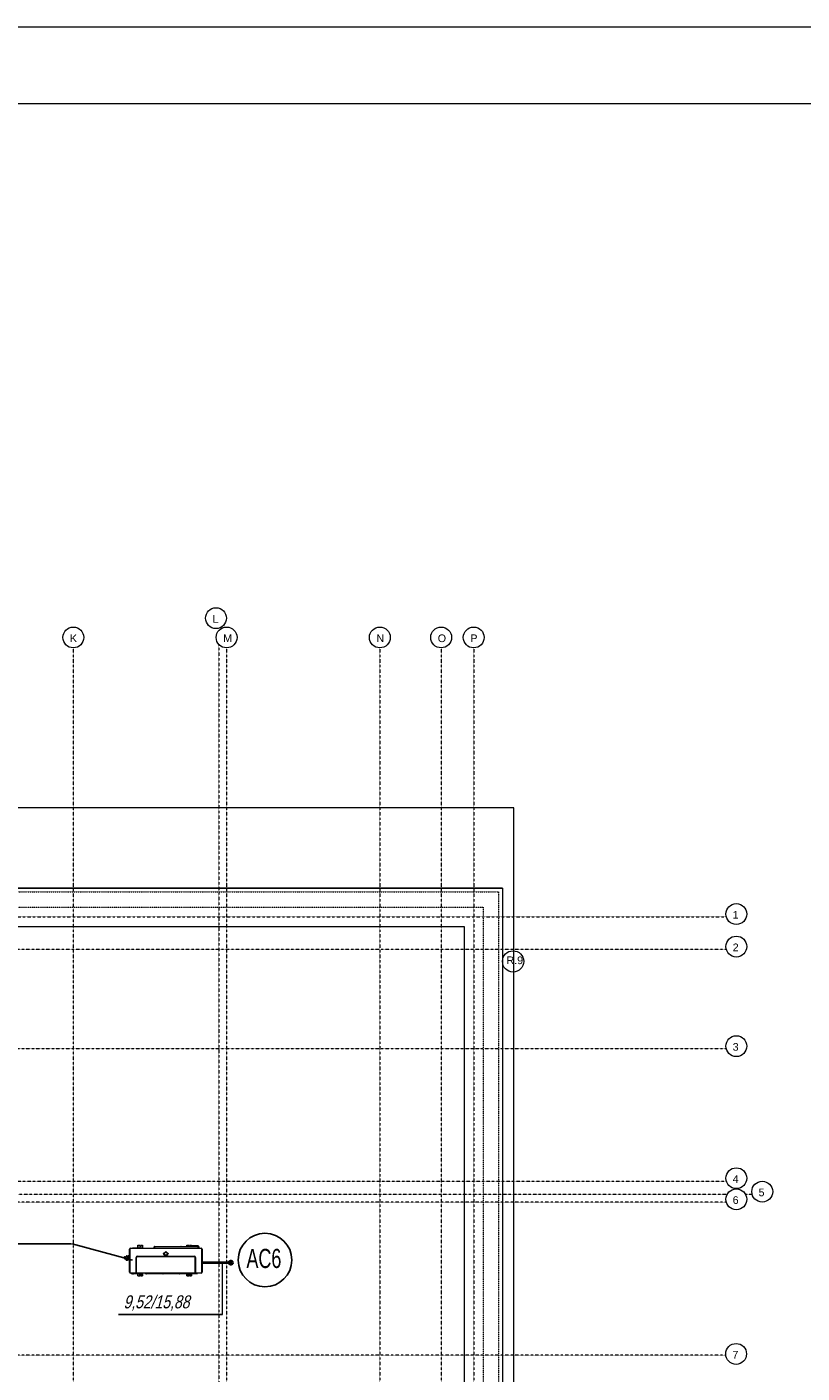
# Model space of a CAD drawing. Header units: millimetres. Extents: x 49908 to 79848, y -11883 to -3092.
# Tile 186 of 222: x 77340 to 78351, y -9440 to -7682. Entities that reach past the tile are written whole.
import ezdxf
from ezdxf.enums import TextEntityAlignment as Align

# ---------------------------------------------------------------- set-up
doc = ezdxf.new("R2010")
doc.units = ezdxf.units.MM
doc.linetypes.add('0.5_0.5', pattern=[10, 5, -5])
doc.linetypes.add('DASHDOT', pattern=[1, 0.5, -0.25, 0, -0.25])
for name, color, linetype, lineweight in [('A_CIENKA', 9, 'Continuous', 9), ('A_OSIE', 9, 'DASHDOT', 9), ('A_WIDOK', 9, 'Continuous', 9), ('S_Klimatyzacja', 4, 'Continuous', 40), ('\x9dciany', 9, 'Continuous', 9)]:
    doc.layers.add(name, color=color, linetype=linetype, lineweight=lineweight)
doc.layers.add('A_WYMIAR', color=9, linetype='Continuous', lineweight=5, transparency=0.2)
doc.layers.add('S_Opis - woda', color=2, linetype='Continuous')
doc.layers.add('S_Opis CO', color=2, linetype='Continuous')
doc.styles.add('Arial', font='arial.ttf')
doc.styles.add('ROMANS', font='romanpl.shx', dxfattribs={"bigfont": 'romanbigpl.shx'})

msp = doc.modelspace()

# ---------------------------------------------------------------- linework, layer by layer
at = {"layer": 'A_CIENKA', "color": 7, "true_color": 0xffffff}
msp.add_lwpolyline([(73817.6, -7682.2), (79757.6, -7682.2), (79757.6, -11882.6), (73817.6, -11882.6), (73817.6, -7682.2)], dxfattribs=at)
at = {"layer": 'A_CIENKA', "color": 2}
msp.add_lwpolyline([(74072.2, -7782.2), (79657.6, -7782.2), (79657.6, -11782.6), (74072.2, -11782.6)], close=True, dxfattribs=at)
at = {"layer": 'A_CIENKA'}
msp.add_lwpolyline([(77975.4, -10416.7), (77975.4, -8701.7), (76375.4, -8701.7)], dxfattribs=at)
at = {"layer": 'A_CIENKA', "ltscale": 0.2}
msp.add_lwpolyline([(77210.4, -8806.7), (77960.4, -8806.7), (77960.4, -11226.7), (75590.4, -11226.7), (75590.4, -8806.7), (77210.4, -8806.7)], dxfattribs=at)
msp.add_lwpolyline([(75640.5, -8856.8), (77910.3, -8856.8), (77910.3, -11176.6), (75640.5, -11176.6)], close=True, dxfattribs=at)
at = {"layer": 'A_CIENKA', "ltscale": 10}
msp.add_circle((77974.3, -8902.5), 13.9, dxfattribs=at)
at = {"layer": 'A_OSIE', "ltscale": 0.3, "transparency": 33554559}
for p, q in [((77590.4, -8488.8), (77590.4, -11546.7)), ((77400.4, -8493), (77400.4, -11540.3)), ((77600.4, -8493), (77600.4, -11540.3)), ((77800.4, -8493), (77800.4, -11540.3)), ((77880.4, -8493), (77880.4, -11540.3)), ((77922.9, -8493), (77922.9, -11540.3)), ((75350.8, -8844.2), (78252.5, -8844.2)), ((78251.7, -8886.7), (75350.8, -8886.7)), ((78251.7, -9016.7), (75350.8, -9016.7)), ((75350.8, -9189.2), (78251.7, -9189.2)), ((78253.6, -9206.7), (75350.8, -9206.7)), ((78287.3, -9206.7), (78277.7, -9206.7)), ((78251.7, -9216.7), (75350.8, -9216.7)), ((78251.7, -9416.7), (75350.8, -9416.7))]:
    msp.add_line(p, q, dxfattribs=at)
at = {"layer": 'A_WIDOK', "linetype": '0.5_0.5', "ltscale": 0.02}
for points in [[(75595.5, -8811.8), (77955.3, -8811.8), (77955.3, -11221.6), (75595.5, -11221.6)], [(75615.5, -8831.8), (77935.3, -8831.8), (77935.3, -11201.6), (75615.5, -11201.6)]]:
    msp.add_lwpolyline(points, close=True, dxfattribs=at)
at = {"layer": 'A_WYMIAR'}
for centre in [(77586.6, -8454.2), (77400.4, -8479.4), (77600.4, -8479.4), (77800.4, -8479.4), (77880.4, -8479.4), (77922.9, -8479.4), (78265.6, -8840.6), (78265.6, -8883.1), (78265.6, -9013.1), (78265.6, -9185.6), (78299.4, -9203.1), (78265.6, -9213.1), (78265.3, -9415)]:
    msp.add_circle(centre, 13.6, dxfattribs=at)
at = {"layer": 'S_Klimatyzacja', "color": 3, "linetype": 'Continuous', "lineweight": 20}
for p, q in [((77473.6, -9308.2), (77473.6, -9278.2)), ((77473.6, -9278.2), (77473.6, -9278.2)), ((77473.6, -9278.2), (77473.8, -9278.2)), ((77473.8, -9278.2), (77474.1, -9278.2)), ((77474.1, -9278.2), (77474.1, -9308.2)), ((77475.1, -9276.7), (77567.1, -9276.7)), ((77475.1, -9276.8), (77475.1, -9276.7)), ((77475.1, -9277), (77475.1, -9276.8)), ((77475.1, -9277.2), (77475.1, -9277)), ((77567.1, -9277.2), (77475.1, -9277.2)), ((77477.7, -9276.7), (77477.7, -9276.7)), ((77477.9, -9276.7), (77477.7, -9276.7)), ((77477.7, -9276.7), (77477.7, -9276.7)), ((77477.8, -9276.6), (77477.9, -9276.6)), ((77477.9, -9276.6), (77478.1, -9276.6)), ((77478.1, -9276.7), (77477.9, -9276.7)), ((77478.1, -9276.7), (77478, -9276.7)), ((77478.1, -9276.6), (77486.9, -9276.6)), ((77478.1, -9276.6), (77478.1, -9276.7)), ((77486.9, -9276.7), (77478.1, -9276.7)), ((77478.1, -9276.7), (77478.1, -9276.7)), ((77484.6, -9273.2), (77484.7, -9273.2)), ((77484.6, -9273.3), (77484.6, -9273.2)), ((77484.6, -9273.5), (77484.6, -9273.3)), ((77484.7, -9273.5), (77484.6, -9273.5)), ((77484.6, -9276.6), (77484.6, -9273.5)), ((77484.7, -9273.2), (77484.7, -9273.3)), ((77484.7, -9273.2), (77484.7, -9273.2)), ((77484.7, -9273.2), (77484.8, -9273.2)), ((77484.7, -9273.3), (77484.7, -9273.5)), ((77484.7, -9276.6), (77484.7, -9273.5)), ((77484.8, -9273.2), (77484.8, -9276.6)), ((77484.8, -9273.2), (77486.7, -9273.2)), ((77486.9, -9273.3), (77486.7, -9273.2)), ((77487, -9273.5), (77486.9, -9273.3)), ((77486.9, -9276.6), (77486.9, -9276.7)), ((77486.9, -9276.6), (77487.1, -9276.6)), ((77486.9, -9276.7), (77486.9, -9276.7)), ((77486.9, -9276.7), (77486.9, -9276.7)), ((77487.1, -9276.7), (77486.9, -9276.7)), ((77487, -9273.5), (77487, -9275.2)), ((77487, -9275.2), (77487, -9275.5)), ((77487, -9275.5), (77487.2, -9275.7)), ((77487.1, -9276.6), (77487.1, -9276.6)), ((77487.2, -9276.7), (77487.1, -9276.7)), ((77487.2, -9275.7), (77487.4, -9275.8)), ((77487.3, -9276.7), (77487.2, -9276.7)), ((77487.3, -9276.7), (77487.3, -9276.7)), ((77487.4, -9275.8), (77487.7, -9275.8)), ((77487.7, -9275.8), (77487.9, -9275.7)), ((77487.9, -9275.7), (77488.1, -9275.5)), ((77488.1, -9275.5), (77488.2, -9275.2)), ((77488.3, -9273.3), (77488.2, -9273.5)), ((77488.2, -9275.2), (77488.2, -9273.5)), ((77488.5, -9273.2), (77488.3, -9273.3)), ((77488.5, -9273.2), (77490.4, -9273.2)), ((77490.4, -9273.2), (77490.6, -9273.2)), ((77490.4, -9276.7), (77490.4, -9273.2)), ((77490.4, -9273.3), (77490.4, -9273.2)), ((77490.4, -9273.2), (77490.4, -9273.2)), ((77490.4, -9273.2), (77490.4, -9273.2)), ((77490.4, -9273.5), (77490.4, -9273.3)), ((77490.6, -9273.5), (77490.4, -9273.5)), ((77490.4, -9273.5), (77490.4, -9276.7)), ((77490.6, -9273.2), (77490.6, -9273.3)), ((77490.6, -9273.3), (77490.6, -9273.5)), ((77490.6, -9273.5), (77490.6, -9276.7)), ((77505.7, -9276.7), (77505.9, -9275.2)), ((77506, -9274.9), (77505.9, -9275)), ((77505.9, -9275), (77505.9, -9275)), ((77505.9, -9275), (77505.9, -9275.1)), ((77506, -9275), (77505.9, -9275.1)), ((77505.9, -9275.1), (77505.9, -9275.2)), ((77505.9, -9275.1), (77505.9, -9275.1)), ((77506.1, -9275.2), (77505.9, -9275.2)), ((77505.9, -9275.2), (77505.9, -9275.2)), ((77506.1, -9274.8), (77506, -9274.8)), ((77506, -9274.8), (77506, -9274.9)), ((77506.2, -9274.8), (77506.1, -9274.8)), ((77506.4, -9275.2), (77506.1, -9275.2)), ((77506.3, -9274.7), (77506.2, -9274.7)), ((77506.2, -9274.7), (77506.2, -9274.8)), ((77506.3, -9274.8), (77506.2, -9274.8)), ((77506.3, -9274.7), (77506.3, -9274.7)), ((77506.3, -9274.7), (77506.3, -9274.7)), ((77506.3, -9274.7), (77506.3, -9274.7)), ((77506.3, -9274.8), (77506.3, -9274.8)), ((77506.4, -9274.7), (77506.4, -9274.7)), ((77506.4, -9274.7), (77506.5, -9274.7)), ((77506.4, -9274.7), (77506.4, -9274.7)), ((77506.4, -9274.7), (77506.5, -9274.7)), ((77506.7, -9275.2), (77506.4, -9275.2)), ((77506.5, -9274.7), (77506.7, -9274.7)), ((77506.5, -9274.7), (77506.5, -9274.7)), ((77506.5, -9274.7), (77506.5, -9274.7)), ((77506.5, -9274.7), (77506.5, -9274.7)), ((77506.5, -9274.7), (77506.5, -9274.7)), ((77506.5, -9274.7), (77506.5, -9274.7)), ((77506.5, -9274.7), (77506.5, -9274.7)), ((77506.5, -9274.7), (77506.6, -9274.7)), ((77506.7, -9275.2), (77506.5, -9276.7)), ((77506.6, -9274.7), (77506.6, -9274.7)), ((77506.6, -9274.7), (77506.6, -9274.7)), ((77506.6, -9274.7), (77506.7, -9274.7)), ((77506.7, -9274.7), (77563.3, -9274.7)), ((77506.7, -9274.8), (77506.7, -9274.7)), ((77506.7, -9274.7), (77506.7, -9274.7)), ((77506.7, -9274.7), (77506.7, -9274.7)), ((77506.7, -9274.7), (77506.8, -9274.7)), ((77506.7, -9275), (77506.7, -9274.8)), ((77506.7, -9275.2), (77506.7, -9275)), ((77563.3, -9275.2), (77506.7, -9275.2)), ((77506.8, -9274.7), (77506.8, -9274.7)), ((77529.1, -9274.6), (77528.8, -9274.7)), ((77529.1, -9274.6), (77529.2, -9274.6)), ((77529.2, -9274.6), (77529.2, -9274.7)), ((77529.2, -9274.6), (77540.7, -9274.6)), ((77529.2, -9274.6), (77529.2, -9274.6)), ((77540.7, -9274.6), (77540.7, -9274.7)), ((77540.7, -9274.6), (77540.8, -9274.6)), ((77541.2, -9274.7), (77540.8, -9274.6)), ((77540.8, -9274.6), (77540.8, -9274.6)), ((77548.6, -9273.2), (77548.7, -9273.2)), ((77548.6, -9273.3), (77548.6, -9273.2)), ((77548.6, -9273.5), (77548.6, -9273.3)), ((77548.7, -9273.5), (77548.6, -9273.5)), ((77548.6, -9274.7), (77548.6, -9273.5)), ((77548.7, -9273.2), (77548.7, -9273.3)), ((77548.7, -9273.2), (77548.7, -9273.2)), ((77548.7, -9273.2), (77548.8, -9273.2)), ((77548.7, -9273.3), (77548.7, -9273.5)), ((77548.7, -9274.7), (77548.7, -9273.5)), ((77548.8, -9273.2), (77548.8, -9274.7)), ((77548.8, -9273.2), (77550.7, -9273.2)), ((77550.9, -9273.3), (77550.7, -9273.2)), ((77551, -9273.5), (77550.9, -9273.3)), ((77551, -9273.5), (77551, -9274.7)), ((77552.3, -9273.3), (77552.2, -9273.5)), ((77552.2, -9274.7), (77552.2, -9273.5)), ((77552.5, -9273.2), (77552.3, -9273.3)), ((77552.5, -9273.2), (77554.4, -9273.2)), ((77553, -9274.1), (77553.1, -9274)), ((77553.1, -9274), (77553, -9274.1)), ((77553, -9274.7), (77553, -9274.1)), ((77553, -9274.1), (77553, -9274.1)), ((77553, -9274.1), (77553, -9274.1)), ((77553.2, -9273.9), (77553.1, -9274)), ((77553.1, -9274), (77553.2, -9274)), ((77553.1, -9274.7), (77553.2, -9274.7)), ((77553.2, -9273.9), (77563.4, -9273.9)), ((77553.2, -9273.9), (77553.2, -9273.9)), ((77553.2, -9273.9), (77553.2, -9274)), ((77553.2, -9274), (77553.2, -9274.7)), ((77563.4, -9274), (77553.2, -9274)), ((77553.2, -9274.7), (77563.4, -9274.7)), ((77553.2, -9274.7), (77553.2, -9274.7)), ((77554.4, -9273.2), (77554.6, -9273.2)), ((77554.4, -9273.9), (77554.4, -9273.2)), ((77554.4, -9273.3), (77554.4, -9273.2)), ((77554.4, -9273.2), (77554.4, -9273.2)), ((77554.4, -9273.2), (77554.4, -9273.2)), ((77554.4, -9273.5), (77554.4, -9273.3)), ((77554.6, -9273.5), (77554.4, -9273.5)), ((77554.4, -9273.5), (77554.4, -9273.9)), ((77554.6, -9273.2), (77554.6, -9273.3)), ((77554.6, -9273.3), (77554.6, -9273.5)), ((77554.6, -9273.5), (77554.6, -9273.9)), ((77563.3, -9274.8), (77563.3, -9274.7)), ((77563.3, -9274.7), (77563.5, -9274.7)), ((77563.3, -9275), (77563.3, -9274.8)), ((77563.3, -9275.2), (77563.3, -9275)), ((77563.4, -9276.7), (77563.3, -9275.2)), ((77563.6, -9275.2), (77563.3, -9275.2)), ((77563.4, -9274), (77563.4, -9273.9)), ((77563.4, -9273.9), (77563.4, -9273.9)), ((77563.5, -9274), (77563.4, -9273.9)), ((77563.4, -9274.7), (77563.4, -9274)), ((77563.5, -9274), (77563.4, -9274)), ((77563.5, -9274.7), (77563.4, -9274.7)), ((77563.4, -9274.7), (77563.4, -9274.7)), ((77563.4, -9274.7), (77563.4, -9274.7)), ((77563.4, -9274.7), (77563.4, -9274.7)), ((77563.5, -9274.7), (77563.4, -9274.7)), ((77563.4, -9274.7), (77563.4, -9274.7)), ((77563.6, -9274.1), (77563.5, -9274)), ((77563.6, -9274.1), (77563.5, -9274)), ((77563.5, -9274.7), (77563.5, -9274.7)), ((77563.5, -9274.7), (77563.5, -9274.7)), ((77563.5, -9274.7), (77563.6, -9274.7)), ((77563.5, -9274.7), (77563.5, -9274.7)), ((77563.5, -9274.7), (77563.6, -9274.7)), ((77563.6, -9274.7), (77563.5, -9274.7)), ((77563.6, -9274.1), (77563.6, -9274.7)), ((77563.6, -9274.1), (77563.6, -9274.1)), ((77563.6, -9274.1), (77563.6, -9274.1)), ((77563.6, -9274.7), (77563.6, -9274.7)), ((77563.6, -9274.7), (77563.6, -9274.7)), ((77563.6, -9274.7), (77563.6, -9274.7)), ((77563.6, -9274.7), (77563.6, -9274.7)), ((77563.6, -9274.7), (77563.6, -9274.7)), ((77563.6, -9274.7), (77563.6, -9274.7)), ((77563.6, -9274.7), (77563.6, -9274.7)), ((77563.6, -9274.7), (77563.6, -9274.7)), ((77563.6, -9274.7), (77563.6, -9274.7)), ((77563.6, -9274.7), (77563.6, -9274.7)), ((77563.6, -9274.7), (77563.6, -9274.7)), ((77563.6, -9274.7), (77563.6, -9274.7)), ((77563.6, -9274.7), (77563.6, -9274.7)), ((77563.6, -9274.7), (77563.6, -9274.7)), ((77563.6, -9274.7), (77563.6, -9274.7)), ((77563.6, -9274.7), (77563.6, -9274.7)), ((77563.6, -9274.7), (77563.6, -9274.7)), ((77563.6, -9274.7), (77563.6, -9274.7)), ((77563.6, -9274.7), (77563.6, -9274.7)), ((77563.6, -9274.7), (77563.6, -9274.7)), ((77563.6, -9274.7), (77563.6, -9274.7)), ((77563.6, -9274.7), (77563.6, -9274.7)), ((77563.6, -9274.7), (77563.6, -9274.7)), ((77563.6, -9274.7), (77563.6, -9274.7)), ((77563.6, -9274.7), (77563.6, -9274.7)), ((77563.6, -9274.7), (77563.6, -9274.7)), ((77563.6, -9274.7), (77563.6, -9274.7)), ((77563.6, -9274.7), (77563.6, -9274.7)), ((77563.9, -9275.2), (77563.6, -9275.2)), ((77563.7, -9274.7), (77563.7, -9274.7)), ((77563.7, -9274.7), (77563.7, -9274.7)), ((77563.8, -9274.8), (77563.7, -9274.7)), ((77563.7, -9274.7), (77563.7, -9274.7)), ((77563.7, -9274.7), (77563.7, -9274.7)), ((77563.9, -9274.8), (77563.8, -9274.8)), ((77563.8, -9274.8), (77563.8, -9274.8)), ((77564, -9274.9), (77563.9, -9274.8)), ((77563.9, -9274.8), (77563.9, -9274.8)), ((77564, -9275.2), (77563.9, -9275.2)), ((77564, -9275), (77564, -9274.9)), ((77564, -9274.9), (77564, -9274.9)), ((77564.1, -9275.1), (77564, -9275)), ((77564.1, -9275.2), (77564, -9275.2)), ((77564.1, -9275.2), (77564.1, -9275.1)), ((77564.1, -9275.1), (77564.1, -9275.1)), ((77564.1, -9275.2), (77564.2, -9276.7)), ((77567.1, -9276.8), (77567.1, -9276.7)), ((77567.1, -9277), (77567.1, -9276.8)), ((77567.1, -9277.2), (77567.1, -9277)), ((77568.1, -9308.2), (77568.1, -9278.2)), ((77568.1, -9278.2), (77568.3, -9278.2)), ((77568.3, -9278.2), (77568.5, -9278.2)), ((77568.5, -9278.2), (77568.6, -9278.2)), ((77568.6, -9278.2), (77568.6, -9308.2)), ((77482.3, -9309.2), (77482.3, -9289.2)), ((77482.3, -9289.2), (77482.4, -9289.2)), ((77482.4, -9289.2), (77482.5, -9289.2)), ((77482.5, -9309.1), (77482.5, -9289.2)), ((77482.5, -9289.2), (77482.6, -9289.2)), ((77482.6, -9289.2), (77482.6, -9309.1)), ((77482.6, -9289.2), (77482.6, -9289.2)), ((77484.1, -9287.4), (77558.1, -9287.4)), ((77484.1, -9287.4), (77484.1, -9287.6)), ((77484.1, -9287.6), (77484.1, -9287.7)), ((77484.1, -9287.7), (77558.1, -9287.7)), ((77484.1, -9287.7), (77484.1, -9287.8)), ((77558.1, -9287.8), (77484.1, -9287.8)), ((77484.1, -9287.8), (77484.1, -9287.8)), ((77517.9, -9283.9), (77520.9, -9281.5)), ((77517.9, -9283.9), (77518, -9284)), ((77518, -9284), (77521, -9281.5)), ((77521.1, -9281.6), (77518, -9284.1)), ((77518, -9284), (77518, -9284)), ((77518, -9284), (77518, -9284.1)), ((77518, -9284), (77518, -9284)), ((77518, -9284.1), (77519, -9284.1)), ((77518, -9284.2), (77518, -9284.1)), ((77519, -9284.2), (77518, -9284.2)), ((77518, -9284.2), (77518, -9284.2)), ((77518, -9284.3), (77518, -9284.2)), ((77518, -9284.2), (77518, -9284.2)), ((77519, -9284.3), (77518, -9284.3)), ((77519, -9284.2), (77519, -9284.1)), ((77519, -9284.2), (77519, -9284.2)), ((77519, -9284.3), (77519, -9284.2)), ((77519, -9284.2), (77519, -9284.2)), ((77519, -9285.9), (77519, -9284.3)), ((77519, -9284.3), (77519, -9284.3)), ((77519, -9284.3), (77519.1, -9284.3)), ((77519.1, -9285.9), (77519, -9285.9)), ((77519, -9285.9), (77519, -9285.9)), ((77519.1, -9285.9), (77519.1, -9284.3)), ((77519.1, -9284.3), (77519.1, -9284.3)), ((77519.1, -9284.3), (77519.2, -9284.3)), ((77519.2, -9285.9), (77519.1, -9285.9)), ((77519.1, -9285.9), (77519.1, -9285.9)), ((77519.2, -9284.3), (77519.2, -9285.9)), ((77519.2, -9285.9), (77523, -9285.9)), ((77519.2, -9285.9), (77519.2, -9286)), ((77523, -9286), (77519.2, -9286)), ((77519.2, -9286), (77519.2, -9286)), ((77519.2, -9286), (77519.2, -9286)), ((77519.2, -9286), (77519.2, -9286.1)), ((77523, -9286.1), (77519.2, -9286.1)), ((77520.9, -9281.5), (77521, -9281.5)), ((77521, -9281.5), (77521, -9281.6)), ((77521, -9281.5), (77521, -9281.5)), ((77521, -9281.6), (77521.1, -9281.6)), ((77521.1, -9281.5), (77524.1, -9284)), ((77521.1, -9281.5), (77521.1, -9281.6)), ((77521.2, -9281.5), (77521.1, -9281.5)), ((77521.1, -9281.5), (77521.1, -9281.5)), ((77524.1, -9284.1), (77521.1, -9281.6)), ((77521.1, -9281.6), (77521.1, -9281.6)), ((77521.2, -9281.5), (77524.2, -9283.9)), ((77523, -9285.9), (77523, -9284.3)), ((77523, -9284.3), (77523, -9284.3)), ((77523, -9284.3), (77523.1, -9284.3)), ((77523, -9285.9), (77523, -9285.9)), ((77523, -9285.9), (77523.1, -9285.9)), ((77523, -9285.9), (77523, -9286)), ((77523, -9286), (77523, -9286)), ((77523, -9286), (77523, -9286)), ((77523, -9286), (77523, -9286.1)), ((77523.1, -9284.3), (77523.1, -9285.9)), ((77523.1, -9284.3), (77523.1, -9284.3)), ((77523.1, -9284.3), (77523.2, -9284.3)), ((77523.1, -9285.9), (77523.1, -9285.9)), ((77523.1, -9285.9), (77523.2, -9285.9)), ((77523.2, -9284.1), (77524.1, -9284.1)), ((77523.2, -9284.1), (77523.2, -9284.2)), ((77524.1, -9284.2), (77523.2, -9284.2)), ((77523.2, -9284.2), (77523.2, -9284.2)), ((77523.2, -9284.2), (77523.2, -9284.2)), ((77523.2, -9284.2), (77523.2, -9284.3)), ((77523.2, -9284.3), (77523.2, -9285.9)), ((77524.1, -9284.3), (77523.2, -9284.3)), ((77524.1, -9284), (77524.1, -9284)), ((77524.1, -9284), (77524.1, -9284.1)), ((77524.2, -9284), (77524.1, -9284)), ((77524.1, -9284.1), (77524.1, -9284.2)), ((77524.1, -9284.2), (77524.1, -9284.2)), ((77524.1, -9284.2), (77524.1, -9284.2)), ((77524.1, -9284.2), (77524.1, -9284.3)), ((77524.2, -9283.9), (77524.2, -9284)), ((77558.1, -9287.4), (77558.1, -9287.6)), ((77558.1, -9287.6), (77558.1, -9287.7)), ((77558.1, -9287.7), (77558.1, -9287.8)), ((77558.1, -9287.8), (77558.1, -9287.8)), ((77559.5, -9309.1), (77559.5, -9289.2)), ((77559.6, -9289.2), (77559.5, -9289.2)), ((77559.5, -9289.2), (77559.5, -9289.2)), ((77559.6, -9289.2), (77559.6, -9309.1)), ((77559.7, -9289.2), (77559.6, -9289.2)), ((77559.9, -9289.2), (77559.7, -9289.2)), ((77559.9, -9289.2), (77559.9, -9309.2)), ((77473.6, -9308.2), (77473.6, -9308.2)), ((77473.6, -9308.2), (77473.8, -9308.2)), ((77473.8, -9308.2), (77474.1, -9308.2)), ((77475.1, -9309.2), (77482.3, -9309.2)), ((77475.1, -9309.5), (77475.1, -9309.2)), ((77475.1, -9309.7), (77475.1, -9309.5)), ((77482.3, -9309.7), (77475.1, -9309.7)), ((77475.1, -9309.7), (77475.1, -9309.7)), ((77476.1, -9309.8), (77476.3, -9310)), ((77476.3, -9309.8), (77476.1, -9309.8)), ((77476.1, -9309.8), (77476.1, -9309.8)), ((77476.5, -9309.8), (77476.3, -9309.8)), ((77476.3, -9310), (77476.4, -9310)), ((77476.4, -9310), (77476.6, -9310)), ((77476.5, -9310), (77476.4, -9310)), ((77476.8, -9309.8), (77476.5, -9309.8)), ((77476.6, -9310), (77476.5, -9310)), ((77476.6, -9310), (77476.8, -9310)), ((77476.9, -9310), (77476.6, -9310)), ((77477.2, -9309.8), (77476.8, -9309.8)), ((77476.8, -9310), (77477.2, -9310)), ((77477.2, -9310), (77476.9, -9310)), ((77477.6, -9309.8), (77477.2, -9309.8)), ((77477.2, -9310), (77477.6, -9310)), ((77477.6, -9310), (77477.2, -9310)), ((77477.6, -9309.8), (77477.6, -9309.7)), ((77482.2, -9309.8), (77477.6, -9309.8)), ((77477.6, -9310), (77477.6, -9309.8)), ((77477.6, -9309.8), (77477.6, -9309.8)), ((77477.6, -9310), (77488.4, -9310)), ((77488.4, -9310), (77477.6, -9310)), ((77477.6, -9310), (77477.6, -9310)), ((77477.6, -9310), (77477.6, -9310)), ((77477.7, -9310.3), (77477.7, -9310.2)), ((77477.8, -9310.2), (77477.7, -9310.2)), ((77477.7, -9310.3), (77477.8, -9310.3)), ((77478, -9310.2), (77477.8, -9310.2)), ((77478, -9310.3), (77477.8, -9310.3)), ((77477.8, -9310.3), (77477.8, -9310.3)), ((77477.8, -9310.3), (77478, -9310.3)), ((77478.2, -9310.2), (77478, -9310.2)), ((77478.2, -9310.3), (77478, -9310.3)), ((77478, -9310.3), (77478.2, -9310.3)), ((77478.2, -9310.1), (77478.2, -9310)), ((77478.2, -9310.2), (77478.2, -9310.1)), ((77479, -9310.2), (77478.2, -9310.2)), ((77478.2, -9310.2), (77478.2, -9310.3)), ((77478.2, -9310.3), (77479, -9310.3)), ((77479, -9310.3), (77478.2, -9310.3)), ((77478.2, -9310.3), (77478.2, -9310.3)), ((77478.2, -9310.3), (77478.2, -9310.3)), ((77479, -9310.2), (77479, -9310.1)), ((77479.1, -9310.1), (77479, -9310.1)), ((77479, -9310.1), (77479, -9310.1)), ((77479, -9310.1), (77479, -9310.1)), ((77479, -9310.4), (77479, -9310.2)), ((77479.1, -9310.5), (77479, -9310.4)), ((77479.3, -9310.1), (77479.1, -9310.1)), ((77479.3, -9310.5), (77479.1, -9310.5)), ((77479.3, -9310.1), (77479.3, -9310)), ((77479.3, -9310), (77479.3, -9310)), ((77486.7, -9310.1), (77479.3, -9310.1)), ((77479.3, -9310.1), (77479.3, -9310.5)), ((77486.7, -9310.5), (77479.3, -9310.5)), ((77482.3, -9309.2), (77482.4, -9309.2)), ((77482.3, -9309.5), (77482.3, -9309.2)), ((77482.3, -9309.7), (77482.3, -9309.5)), ((77482.3, -9309.7), (77482.3, -9309.7)), ((77482.3, -9309.7), (77482.3, -9309.7)), ((77482.3, -9309.7), (77482.3, -9309.7)), ((77482.3, -9309.7), (77482.3, -9309.7)), ((77482.3, -9309.7), (77482.3, -9309.7)), ((77482.3, -9309.7), (77482.3, -9309.7)), ((77482.3, -9309.7), (77482.3, -9309.7)), ((77482.3, -9309.7), (77482.3, -9309.7)), ((77482.3, -9309.7), (77482.4, -9309.7)), ((77482.4, -9309.7), (77482.3, -9309.7)), ((77482.3, -9309.7), (77482.3, -9309.7)), ((77482.3, -9309.7), (77482.3, -9309.7)), ((77482.4, -9309.2), (77482.5, -9309.2)), ((77559.7, -9309.7), (77482.4, -9309.7)), ((77482.4, -9309.7), (77482.4, -9309.7)), ((77482.4, -9309.7), (77482.4, -9309.7)), ((77482.5, -9309.7), (77482.4, -9309.7)), ((77482.4, -9309.7), (77482.5, -9309.7)), ((77482.4, -9309.7), (77482.4, -9309.7)), ((77482.5, -9309.1), (77482.6, -9309.1)), ((77482.5, -9309.2), (77482.5, -9309.1)), ((77482.5, -9309.2), (77482.6, -9309.3)), ((77482.5, -9309.4), (77482.5, -9309.2)), ((77482.5, -9309.2), (77482.5, -9309.2)), ((77482.5, -9309.6), (77482.5, -9309.4)), ((77482.6, -9309.6), (77482.5, -9309.7)), ((77482.5, -9309.7), (77482.5, -9309.6)), ((77488.4, -9309.8), (77482.5, -9309.8)), ((77482.6, -9309.1), (77559.5, -9309.1)), ((77482.6, -9309.1), (77482.6, -9309.1)), ((77482.6, -9309.1), (77482.6, -9309.2)), ((77482.6, -9309.2), (77482.6, -9309.3)), ((77482.6, -9309.3), (77482.6, -9309.3)), ((77482.6, -9309.3), (77482.6, -9309.5)), ((77482.6, -9309.5), (77482.6, -9309.6)), ((77484.6, -9313), (77484.6, -9310.5)), ((77484.6, -9313), (77484.7, -9313)), ((77484.6, -9313.1), (77484.6, -9313)), ((77484.6, -9313.2), (77484.6, -9313.1)), ((77484.7, -9313.2), (77484.6, -9313.2)), ((77484.6, -9313.2), (77484.6, -9313.2)), ((77484.6, -9313.2), (77484.6, -9313.2)), ((77484.6, -9313.2), (77484.8, -9313.2)), ((77484.7, -9313), (77484.7, -9310.5)), ((77484.7, -9313), (77484.7, -9313.1)), ((77484.7, -9313.1), (77484.7, -9313.2)), ((77484.7, -9313.2), (77484.7, -9313.2)), ((77484.8, -9313.2), (77484.7, -9313.2)), ((77484.7, -9313.2), (77484.7, -9313.2)), ((77484.8, -9310.5), (77484.8, -9313.2)), ((77484.8, -9313.2), (77486.7, -9313.2)), ((77484.8, -9313.2), (77486.7, -9313.2)), ((77486.7, -9310.1), (77486.7, -9310)), ((77486.7, -9310), (77486.7, -9310)), ((77486.7, -9310.5), (77486.7, -9310.1)), ((77486.8, -9310.1), (77486.7, -9310.1)), ((77486.8, -9310.5), (77486.7, -9310.5)), ((77486.9, -9313.1), (77486.7, -9313.2)), ((77486.7, -9313.2), (77486.9, -9313.1)), ((77486.7, -9313.2), (77486.7, -9313.2)), ((77486.9, -9310.1), (77486.8, -9310.1)), ((77486.9, -9310.4), (77486.8, -9310.5)), ((77487, -9310.1), (77486.9, -9310.1)), ((77486.9, -9310.1), (77486.9, -9310.1)), ((77487, -9310.2), (77486.9, -9310.4)), ((77486.9, -9310.3), (77487.6, -9310.3)), ((77487.6, -9310.3), (77486.9, -9310.3)), ((77487, -9312.9), (77486.9, -9313.1)), ((77486.9, -9313.1), (77487, -9312.9)), ((77487, -9310.1), (77487, -9310.2)), ((77487.6, -9310.2), (77487, -9310.2)), ((77487, -9311), (77487.2, -9310.8)), ((77487.2, -9310.8), (77487, -9311)), ((77487, -9311.2), (77487, -9311)), ((77487, -9311), (77487, -9311.2)), ((77487, -9312.9), (77487, -9311.2)), ((77487, -9312.9), (77487, -9312.9)), ((77487.2, -9310.8), (77487.4, -9310.6)), ((77487.4, -9310.6), (77487.2, -9310.8)), ((77487.4, -9310.6), (77487.7, -9310.6)), ((77487.7, -9310.6), (77487.4, -9310.6)), ((77487.6, -9310.1), (77487.6, -9310)), ((77487.6, -9310.2), (77487.6, -9310.1)), ((77487.6, -9310.3), (77487.6, -9310.2)), ((77487.9, -9310.2), (77487.6, -9310.2)), ((77487.8, -9310.3), (77487.6, -9310.3)), ((77487.6, -9310.3), (77487.6, -9310.3)), ((77487.6, -9310.3), (77487.6, -9310.3)), ((77487.6, -9310.3), (77487.9, -9310.3)), ((77487.7, -9310.6), (77487.9, -9310.8)), ((77487.9, -9310.8), (77487.7, -9310.6)), ((77488, -9310.3), (77487.8, -9310.3)), ((77488, -9310.2), (77487.9, -9310.2)), ((77487.9, -9310.3), (77488, -9310.3)), ((77487.9, -9310.8), (77488.1, -9311)), ((77488.1, -9311), (77487.9, -9310.8)), ((77488.1, -9310.2), (77488, -9310.2)), ((77488.1, -9310.3), (77488, -9310.3)), ((77488, -9310.3), (77488.1, -9310.3)), ((77488.1, -9310.2), (77488.1, -9310.3)), ((77488.1, -9311), (77488.2, -9311.2)), ((77488.2, -9311.2), (77488.1, -9311)), ((77488.2, -9311.2), (77488.2, -9312.9)), ((77488.2, -9312.9), (77488.2, -9312.9)), ((77488.3, -9313.1), (77488.2, -9312.9)), ((77488.2, -9312.9), (77488.3, -9313.1)), ((77488.5, -9313.2), (77488.3, -9313.1)), ((77488.3, -9313.1), (77488.5, -9313.2)), ((77488.4, -9309.8), (77488.4, -9309.7)), ((77488.4, -9310), (77488.4, -9309.8)), ((77488.7, -9309.8), (77488.4, -9309.8)), ((77488.4, -9309.8), (77488.4, -9309.8)), ((77488.4, -9310), (77488.7, -9310)), ((77488.4, -9310), (77488.4, -9310)), ((77488.4, -9310), (77488.4, -9310)), ((77488.7, -9310), (77488.4, -9310)), ((77488.5, -9313.2), (77490.4, -9313.2)), ((77488.5, -9313.2), (77488.5, -9313.2)), ((77488.5, -9313.2), (77490.4, -9313.2)), ((77489.1, -9309.8), (77488.7, -9309.8)), ((77488.7, -9310), (77489.1, -9310)), ((77489, -9310), (77488.7, -9310)), ((77489.3, -9310), (77489, -9310)), ((77489.4, -9309.8), (77489.1, -9309.8)), ((77489.1, -9310), (77489.4, -9310)), ((77489.4, -9310), (77489.3, -9310)), ((77489.6, -9309.8), (77489.4, -9309.8)), ((77489.4, -9310), (77489.5, -9310)), ((77489.5, -9310), (77489.4, -9310)), ((77489.5, -9310), (77489.6, -9310)), ((77489.6, -9310), (77489.8, -9309.8)), ((77489.8, -9309.8), (77489.6, -9309.8)), ((77489.8, -9309.8), (77489.8, -9309.8)), ((77490.4, -9309.7), (77490.4, -9313)), ((77490.4, -9313.2), (77490.4, -9309.7)), ((77490.4, -9313), (77490.6, -9313)), ((77490.4, -9313.1), (77490.4, -9313)), ((77490.4, -9313.2), (77490.4, -9313.1)), ((77490.6, -9313.2), (77490.4, -9313.2)), ((77490.4, -9313.2), (77490.4, -9313.2)), ((77490.4, -9313.2), (77490.5, -9313.2)), ((77490.4, -9313.2), (77490.4, -9313.2)), ((77490.4, -9313.2), (77490.4, -9313.2)), ((77490.5, -9313.2), (77490.6, -9313.2)), ((77490.6, -9309.7), (77490.6, -9313)), ((77490.6, -9313), (77490.6, -9313.1)), ((77490.6, -9313.1), (77490.6, -9313.2)), ((77490.6, -9313.2), (77490.6, -9313.2)), ((77493.6, -9309.8), (77493.7, -9309.9)), ((77493.7, -9309.9), (77493.7, -9309.9)), ((77493.7, -9309.9), (77493.8, -9310)), ((77493.8, -9310), (77493.9, -9310)), ((77493.9, -9310), (77494, -9310.1)), ((77494, -9309.8), (77494, -9309.8)), ((77494.1, -9309.8), (77494, -9309.8)), ((77494, -9309.8), (77494, -9309.8)), ((77494, -9310.1), (77494, -9310.1)), ((77494, -9310.1), (77494.1, -9310.1)), ((77494.1, -9309.7), (77494.1, -9309.8)), ((77495.4, -9309.8), (77494.1, -9309.8)), ((77494.1, -9309.8), (77494.1, -9309.8)), ((77494.1, -9309.8), (77494.1, -9309.9)), ((77494.1, -9309.9), (77494.1, -9310)), ((77494.1, -9310), (77494.1, -9310.1)), ((77494.1, -9310.1), (77495.4, -9310.1)), ((77495.2, -9309.7), (77495.2, -9309.8)), ((77495.2, -9309.8), (77495.2, -9309.8)), ((77495.4, -9309.7), (77495.4, -9309.9)), ((77495.4, -9309.9), (77495.4, -9309.9)), ((77495.4, -9309.9), (77495.6, -9309.9)), ((77495.4, -9309.9), (77495.4, -9310)), ((77495.4, -9310), (77495.4, -9310)), ((77495.4, -9310), (77495.4, -9310.1)), ((77495.4, -9310.1), (77495.4, -9310.1)), ((77495.4, -9310.1), (77495.4, -9310.2)), ((77495.4, -9310.2), (77495.4, -9310.2)), ((77495.4, -9310.2), (77495.4, -9310.2)), ((77495.4, -9310.2), (77495.4, -9310.3)), ((77495.4, -9310.3), (77495.4, -9310.4)), ((77495.4, -9310.3), (77495.4, -9310.3)), ((77495.4, -9310.3), (77495.4, -9310.3)), ((77495.4, -9310.3), (77495.4, -9310.3)), ((77495.4, -9310.3), (77495.4, -9310.3)), ((77495.4, -9310.3), (77495.4, -9310.3)), ((77495.4, -9310.3), (77495.4, -9310.4)), ((77495.4, -9310.4), (77495.6, -9310.5)), ((77495.4, -9310.4), (77495.4, -9310.4)), ((77495.4, -9310.4), (77495.4, -9310.4)), ((77495.4, -9310.4), (77495.4, -9310.4)), ((77495.4, -9310.4), (77495.5, -9310.4)), ((77495.5, -9310.4), (77495.5, -9310.4)), ((77495.5, -9310.4), (77495.5, -9310.4)), ((77495.5, -9310.4), (77495.5, -9310.5)), ((77495.5, -9310.5), (77495.5, -9310.5)), ((77495.5, -9310.5), (77495.6, -9310.5)), ((77495.6, -9309.9), (77495.7, -9309.9)), ((77495.6, -9310.5), (77495.7, -9310.4)), ((77495.6, -9310.5), (77495.6, -9310.4)), ((77495.6, -9310.4), (77495.7, -9310.4)), ((77495.6, -9310.5), (77495.6, -9310.5)), ((77495.6, -9310.5), (77495.6, -9310.5)), ((77495.7, -9309.9), (77495.8, -9309.9)), ((77495.7, -9310.4), (77495.8, -9310.3)), ((77495.7, -9310.4), (77495.7, -9310.3)), ((77495.7, -9310.3), (77495.8, -9310.3)), ((77495.7, -9310.4), (77495.7, -9310.4)), ((77495.7, -9310.4), (77495.7, -9310.4)), ((77495.8, -9309.9), (77495.8, -9309.7)), ((77517.1, -9309.8), (77495.8, -9309.8)), ((77495.8, -9310), (77495.8, -9309.9)), ((77495.8, -9310.1), (77495.8, -9310)), ((77495.8, -9310), (77495.8, -9310)), ((77495.8, -9310.1), (77517.1, -9310.1)), ((77495.8, -9310.2), (77495.8, -9310.1)), ((77495.8, -9310.1), (77495.8, -9310.1)), ((77495.8, -9310.3), (77495.8, -9310.2)), ((77495.8, -9310.2), (77495.8, -9310.2)), ((77495.8, -9310.2), (77495.8, -9310.2)), ((77495.8, -9310.3), (77495.8, -9310.3)), ((77495.8, -9310.3), (77495.8, -9310.3)), ((77495.8, -9310.3), (77495.8, -9310.3)), ((77517.1, -9309.7), (77517.1, -9309.9)), ((77517.1, -9309.9), (77517.1, -9309.9)), ((77517.1, -9309.9), (77517.3, -9309.9)), ((77517.1, -9309.9), (77517.1, -9310.2)), ((77517.1, -9310.2), (77517.1, -9310.3)), ((77517.3, -9309.9), (77517.4, -9309.9)), ((77517.4, -9309.9), (77517.5, -9309.9)), ((77517.5, -9309.9), (77517.5, -9309.7)), ((77538.8, -9309.8), (77517.5, -9309.8)), ((77517.5, -9310.2), (77517.5, -9309.9)), ((77517.5, -9310.1), (77538.8, -9310.1)), ((77517.5, -9310.3), (77517.5, -9310.2)), ((77538.8, -9309.7), (77538.8, -9309.9)), ((77538.8, -9309.9), (77538.8, -9309.9)), ((77538.8, -9309.9), (77539, -9309.9)), ((77538.8, -9309.9), (77538.8, -9310.2)), ((77538.8, -9310.2), (77538.8, -9310.3)), ((77539, -9309.9), (77539.1, -9309.9)), ((77539.1, -9309.9), (77539.2, -9309.9)), ((77539.2, -9309.9), (77539.2, -9309.7)), ((77560.5, -9309.8), (77539.2, -9309.8)), ((77539.2, -9310.2), (77539.2, -9309.9)), ((77539.2, -9310.1), (77560.5, -9310.1)), ((77539.2, -9310.3), (77539.2, -9310.2)), ((77548.6, -9313), (77548.6, -9310.1)), ((77548.6, -9313), (77548.7, -9313)), ((77548.6, -9313.1), (77548.6, -9313)), ((77548.6, -9313.2), (77548.6, -9313.1)), ((77548.7, -9313.2), (77548.6, -9313.2)), ((77548.6, -9313.2), (77548.6, -9313.2)), ((77548.6, -9313.2), (77548.6, -9313.2)), ((77548.6, -9313.2), (77548.8, -9313.2)), ((77548.7, -9313), (77548.7, -9310.1)), ((77548.7, -9313), (77548.7, -9313.1)), ((77548.7, -9313.1), (77548.7, -9313.2)), ((77548.7, -9313.2), (77548.7, -9313.2)), ((77548.8, -9313.2), (77548.7, -9313.2)), ((77548.7, -9313.2), (77548.7, -9313.2)), ((77548.8, -9310.1), (77548.8, -9313.2)), ((77548.8, -9313.2), (77550.7, -9313.2)), ((77548.8, -9313.2), (77550.7, -9313.2)), ((77550.9, -9313.1), (77550.7, -9313.2)), ((77550.7, -9313.2), (77550.9, -9313.1)), ((77550.7, -9313.2), (77550.7, -9313.2)), ((77551, -9312.9), (77550.9, -9313.1)), ((77550.9, -9313.1), (77551, -9312.9)), ((77551, -9311), (77551.2, -9310.8)), ((77551.2, -9310.8), (77551, -9311)), ((77551, -9311.2), (77551, -9311)), ((77551, -9311), (77551, -9311.2)), ((77551, -9312.9), (77551, -9311.2)), ((77551, -9312.9), (77551, -9312.9)), ((77551.2, -9310.8), (77551.4, -9310.6)), ((77551.4, -9310.6), (77551.2, -9310.8)), ((77551.4, -9310.6), (77551.7, -9310.6)), ((77551.7, -9310.6), (77551.4, -9310.6)), ((77551.7, -9310.6), (77551.9, -9310.8)), ((77551.9, -9310.8), (77551.7, -9310.6)), ((77551.9, -9310.8), (77552.1, -9311)), ((77552.1, -9311), (77551.9, -9310.8)), ((77552.1, -9311), (77552.2, -9311.2)), ((77552.2, -9311.2), (77552.1, -9311)), ((77552.2, -9311.2), (77552.2, -9312.9)), ((77552.2, -9312.9), (77552.2, -9312.9)), ((77552.3, -9313.1), (77552.2, -9312.9)), ((77552.2, -9312.9), (77552.3, -9313.1)), ((77552.5, -9313.2), (77552.3, -9313.1)), ((77552.3, -9313.1), (77552.5, -9313.2)), ((77552.5, -9313.2), (77554.4, -9313.2)), ((77552.5, -9313.2), (77552.5, -9313.2)), ((77552.5, -9313.2), (77554.4, -9313.2)), ((77554.4, -9310.1), (77554.4, -9313)), ((77554.4, -9313.2), (77554.4, -9310.1)), ((77554.4, -9313), (77554.6, -9313)), ((77554.4, -9313.1), (77554.4, -9313)), ((77554.4, -9313.2), (77554.4, -9313.1)), ((77554.6, -9313.2), (77554.4, -9313.2)), ((77554.4, -9313.2), (77554.4, -9313.2)), ((77554.4, -9313.2), (77554.5, -9313.2)), ((77554.4, -9313.2), (77554.4, -9313.2)), ((77554.4, -9313.2), (77554.4, -9313.2)), ((77554.5, -9313.2), (77554.6, -9313.2)), ((77554.6, -9310.1), (77554.6, -9313)), ((77554.6, -9313), (77554.6, -9313.1)), ((77554.6, -9313.1), (77554.6, -9313.2)), ((77554.6, -9313.2), (77554.6, -9313.2)), ((77559.6, -9309.1), (77559.5, -9309.1)), ((77559.5, -9309.1), (77559.5, -9309.1)), ((77559.5, -9309.2), (77559.5, -9309.1)), ((77559.6, -9309.2), (77559.5, -9309.3)), ((77559.5, -9309.3), (77559.5, -9309.2)), ((77559.5, -9309.3), (77559.5, -9309.3)), ((77559.5, -9309.5), (77559.5, -9309.3)), ((77559.5, -9309.6), (77559.5, -9309.5)), ((77559.6, -9309.7), (77559.5, -9309.6)), ((77559.6, -9309.1), (77559.6, -9309.2)), ((77559.7, -9309.2), (77559.6, -9309.2)), ((77559.6, -9309.2), (77559.6, -9309.4)), ((77559.6, -9309.2), (77559.6, -9309.2)), ((77559.6, -9309.4), (77559.6, -9309.6)), ((77559.6, -9309.6), (77559.6, -9309.7)), ((77559.7, -9309.7), (77559.6, -9309.7)), ((77559.6, -9309.7), (77559.7, -9309.7)), ((77559.9, -9309.2), (77559.7, -9309.2)), ((77559.7, -9309.7), (77559.7, -9309.7)), ((77559.7, -9309.7), (77559.7, -9309.7)), ((77559.7, -9309.7), (77559.8, -9309.7)), ((77559.8, -9309.7), (77559.7, -9309.7)), ((77559.8, -9309.7), (77559.8, -9309.7)), ((77559.8, -9309.7), (77559.8, -9309.7)), ((77559.8, -9309.7), (77559.8, -9309.7)), ((77559.8, -9309.7), (77559.8, -9309.7)), ((77559.8, -9309.7), (77559.9, -9309.7)), ((77559.9, -9309.7), (77559.8, -9309.7)), ((77559.9, -9309.2), (77567.1, -9309.2)), ((77559.9, -9309.2), (77559.9, -9309.5)), ((77559.9, -9309.5), (77559.9, -9309.7)), ((77567.1, -9309.7), (77559.9, -9309.7)), ((77559.9, -9309.7), (77559.9, -9309.7)), ((77559.9, -9309.7), (77559.9, -9309.7)), ((77559.9, -9309.7), (77559.9, -9309.7)), ((77559.9, -9309.7), (77559.9, -9309.7)), ((77559.9, -9309.7), (77559.9, -9309.7)), ((77560.5, -9309.7), (77560.5, -9309.9)), ((77560.5, -9309.9), (77560.5, -9309.9)), ((77560.5, -9309.9), (77560.7, -9309.9)), ((77560.5, -9309.9), (77560.5, -9310.2)), ((77560.5, -9310.2), (77560.5, -9310.3)), ((77560.5, -9310.3), (77560.5, -9310.3)), ((77560.5, -9310.3), (77560.5, -9310.3)), ((77560.7, -9309.9), (77560.8, -9309.9)), ((77560.8, -9309.9), (77560.9, -9309.9)), ((77560.9, -9309.9), (77560.9, -9309.7)), ((77560.9, -9309.7), (77560.9, -9309.8)), ((77562, -9309.8), (77560.9, -9309.8)), ((77560.9, -9309.8), (77560.9, -9309.8)), ((77560.9, -9310.2), (77560.9, -9309.9)), ((77560.9, -9310.1), (77562, -9310.1)), ((77560.9, -9310.3), (77560.9, -9310.2)), ((77562, -9309.7), (77562, -9309.8)), ((77562, -9309.8), (77562, -9309.8)), ((77562, -9309.8), (77562, -9309.9)), ((77562.1, -9309.8), (77562, -9309.8)), ((77562, -9309.9), (77562, -9310)), ((77562, -9310), (77562, -9310.1)), ((77562, -9310.1), (77562.1, -9310.1)), ((77562.1, -9309.8), (77562.1, -9309.8)), ((77562.1, -9309.8), (77562.1, -9309.8)), ((77562.1, -9310.1), (77562.2, -9310.1)), ((77562.2, -9310.1), (77562.2, -9310)), ((77562.2, -9310), (77562.3, -9310)), ((77562.3, -9310), (77562.4, -9309.9)), ((77562.4, -9309.9), (77562.5, -9309.9)), ((77562.5, -9309.9), (77562.5, -9309.8)), ((77567.1, -9309.5), (77567.1, -9309.2)), ((77567.1, -9309.7), (77567.1, -9309.5)), ((77567.1, -9309.7), (77567.1, -9309.7)), ((77568.1, -9308.2), (77568.3, -9308.2)), ((77568.3, -9308.2), (77568.5, -9308.2)), ((77568.5, -9308.2), (77568.6, -9308.2))]:
    msp.add_line(p, q, dxfattribs=at)
at = {"layer": 'S_Klimatyzacja', "color": 3, "lineweight": 20}
for p, q in [((77467.1, -9288.2), (77467.2, -9288)), ((77467.1, -9290.6), (77467.1, -9288.2)), ((77467.1, -9290.6), (77467.2, -9290.8)), ((77467.2, -9288), (77468.4, -9288)), ((77467.2, -9290.8), (77468.4, -9290.8)), ((77468.6, -9288.2), (77468.4, -9288)), ((77468.6, -9290.6), (77468.4, -9290.8)), ((77468.6, -9290.6), (77468.6, -9288.2)), ((77468.6, -9288.5), (77469.6, -9288.5)), ((77468.6, -9290.3), (77469.3, -9290.3)), ((77469.3, -9290.8), (77469.2, -9290.9)), ((77469.2, -9290.9), (77469.2, -9292.1)), ((77469.3, -9292.2), (77469.2, -9292.1)), ((77469.3, -9290.8), (77471.3, -9290.8)), ((77469.4, -9292.7), (77469.3, -9292.2)), ((77469.4, -9292.7), (77471.2, -9292.7)), ((77469.6, -9290.8), (77469.6, -9290.5)), ((77469.8, -9286.8), (77469.7, -9286.8)), ((77469.7, -9286.8), (77469.7, -9287.6)), ((77469.8, -9287.6), (77469.7, -9287.6)), ((77469.8, -9287.6), (77470.8, -9287.6)), ((77469.8, -9288), (77469.8, -9287.6)), ((77469.8, -9288), (77469.8, -9288)), ((77469.8, -9288.3), (77469.8, -9288)), ((77469.9, -9286.6), (77470.7, -9286.6)), ((77470.8, -9286.8), (77470.9, -9286.8)), ((77470.8, -9288), (77470.8, -9287.6)), ((77470.8, -9287.6), (77470.9, -9287.6)), ((77470.8, -9288), (77470.8, -9288)), ((77470.8, -9288.5), (77470.8, -9288)), ((77470.9, -9286.8), (77470.9, -9287.6)), ((77471, -9288.6), (77472.4, -9288.6)), ((77471, -9290.8), (77471, -9290.3)), ((77471.2, -9290.2), (77472.4, -9290.2)), ((77471.2, -9292.7), (77471.3, -9292.2)), ((77471.3, -9290.8), (77471.4, -9290.9)), ((77471.3, -9292.2), (77471.4, -9292.1)), ((77471.4, -9290.9), (77471.4, -9292.1)), ((77472, -9288), (77472, -9287.2)), ((77472, -9287.2), (77472.4, -9287.2)), ((77472, -9288), (77472.4, -9288)), ((77472, -9290.7), (77472.4, -9290.7)), ((77472, -9291.6), (77472, -9290.7)), ((77472, -9291.6), (77472.4, -9291.6)), ((77472.4, -9291.7), (77472.4, -9287)), ((77472.4, -9287), (77472.8, -9287)), ((77472.4, -9291.7), (77472.8, -9291.7)), ((77472.8, -9292.7), (77472.8, -9286.1)), ((77473, -9285.8), (77473.6, -9285.5)), ((77473, -9292.9), (77473.6, -9293.2))]:
    msp.add_line(p, q, dxfattribs=at)
at = {"layer": 'S_Klimatyzacja'}
msp.add_line((77605.9, -9295.9), (77568.6, -9295.9), dxfattribs=at)
at = {"layer": 'S_Klimatyzacja', "ltscale": 0.01}
msp.add_circle((77605.9, -9295.9), 2.27, dxfattribs=at)
at = {"layer": 'S_Klimatyzacja', "color": 3, "linetype": 'Continuous', "lineweight": 20}
for centre, radius, start, end in [((77475.1, -9278.2), 1.5, 90, 180), ((77475.1, -9278.2), 1, 90, 180), ((77477.8, -9276.8), 0.2, 90, 140), ((77487.1, -9276.8), 0.2, 40, 90), ((77567.1, -9278.2), 1.5, 0, 90), ((77567.1, -9278.2), 1, 0, 90), ((77484.1, -9289.2), 1.8, 90, 180), ((77484.1, -9289.2), 1.51, 90, 180), ((77484.1, -9289.2), 1.41, 90, 180), ((77518, -9284.1), 0.2, 129.2894, 270), ((77518, -9284.1), 0.1, 129.2894, 270), ((77519, -9284.3), 0.2, 0, 90), ((77519, -9284.3), 0.1, 0, 90), ((77519.2, -9285.9), 0.2, 180, 270), ((77519.2, -9285.9), 0.1, 180, 270), ((77521.1, -9281.6), 0.2, 50.7106, 129.2894), ((77521.1, -9281.6), 0.1, 50.7106, 129.2894), ((77523.2, -9284.3), 0.2, 90, 180), ((77523, -9285.9), 0.1, 270, 0), ((77523, -9285.9), 0.2, 270, 0), ((77523.2, -9284.3), 0.1, 90, 180), ((77524.1, -9284.1), 0.2, 270, 50.7106), ((77524.1, -9284.1), 0.1, 270, 50.7106), ((77558.1, -9289.2), 1.8, 0, 90), ((77558.1, -9289.2), 1.51, 0, 90), ((77558.1, -9289.2), 1.41, 0, 90), ((77475.1, -9308.2), 1.5, 180, 270), ((77475.1, -9308.2), 1, 180, 270), ((77476, -9309.8), 0.05, 45, 90), ((77476.4, -9309.9), 0.13, 225, 270), ((77477.5, -9310.2), 0.2, 0, 90), ((77477.8, -9310.3), 0.05, 180, 270), ((77478.9, -9310.1), 0.05, 0, 90), ((77487, -9310.1), 0.05, 90, 180), ((77488.3, -9310.2), 0.2, 90, 180), ((77488.1, -9310.3), 0.05, 270, 0), ((77489.5, -9309.9), 0.13, 270, 315), ((77489.9, -9309.8), 0.05, 90, 135), ((77517.3, -9310.3), 0.2, 180, 0), ((77539, -9310.3), 0.2, 180, 0), ((77560.7, -9310.3), 0.2, 180, 0), ((77567.1, -9308.2), 1, 270, 0), ((77567.1, -9308.2), 1.5, 270, 0)]:
    msp.add_arc(centre, radius, start, end, dxfattribs=at)
at = {"layer": 'S_Klimatyzacja', "color": 3, "lineweight": 20}
for centre, radius, start, end in [((77469.3, -9290.5), 0.229, 0, 90), ((77469.6, -9288.3), 0.229, 270, 0), ((77470.2, -9286.8), 0.381, 142.5785, 173.8187), ((77470.4, -9286.8), 0.381, 6.1813, 37.4215), ((77471, -9288.5), 0.153, 180, 270), ((77471.2, -9290.3), 0.153, 90, 180), ((77473.1, -9286.1), 0.292, 116.5651, 180), ((77473.1, -9292.7), 0.292, 180, 243.4349)]:
    msp.add_arc(centre, radius, start, end, dxfattribs=at)
at = {"layer": 'S_Opis - woda', "linetype": 'Continuous', "lineweight": 0}
msp.add_line((77595.2, -9363.5), (77595.2, -9295.9), dxfattribs=at)
at = {"layer": 'S_Opis - woda'}
msp.add_line((77459.2, -9363.5), (77595.2, -9363.5), dxfattribs=at)
at = {"layer": 'S_Opis CO', "color": 3, "ltscale": 0.1}
msp.add_line((77204.9, -9271.4), (77397.9, -9271.4), dxfattribs=at)
at = {"layer": 'S_Opis CO', "color": 1, "ltscale": 0.1}
msp.add_line((77398.9, -9271.3), (77477.8, -9292.7), dxfattribs=at)
at = {"layer": 'S_Opis CO', "color": 3}
msp.add_circle((77650.5, -9292.4), 35, dxfattribs=at)
at = {"layer": '\x9dciany'}
for q in [(77245.4, -8806.7), (77960.4, -10416.7)]:
    msp.add_line((77960.4, -8806.7), q, dxfattribs=at)

# ---------------------------------------------------------------- texts
at = {"layer": 'A_CIENKA', "insert": (77965.6, -8896), "char_height": 10, "attachment_point": 1, "style": 'Arial'}
msp.add_mtext_dynamic_manual_height_columns('R.9', width=473.698, gutter_width=1.25, heights=[9.22], dxfattribs=at)
at = {"layer": 'A_WYMIAR', "char_height": 10, "attachment_point": 1, "style": 'Arial'}
for s, insert in [(' L', (77578.3, -8450.2)), (' K', (77392.1, -8475.5)), (' M', (77592.1, -8475.5)), (' N', (77792.1, -8475.5)), (' O', (77872.1, -8475.5)), (' P', (77914.6, -8475.5)), ('1', (78260.8, -8836.6)), ('2', (78260.8, -8879.1)), ('3', (78260.8, -9009.1)), ('4', (78260.8, -9181.6)), ('6', (78260.8, -9209.1)), ('5', (78294.6, -9199.1)), ('7', (78260.5, -9411))]:
    msp.add_mtext_dynamic_manual_height_columns(s, width=473.698, gutter_width=1.25, heights=[0], dxfattribs=dict(at, insert=insert))
at = {"layer": 'S_Opis - woda', "style": 'ROMANS', "oblique": 15, "width": 0.8}
msp.add_text('9,52/15,88', height=17, dxfattribs=at).set_placement((77465.9, -9347), align=Align.MIDDLE_LEFT)
at = {"layer": 'S_Opis CO', "color": 3, "style": 'ROMANS', "width": 0.7}
msp.add_text('AC6', height=25, dxfattribs=at).set_placement((77649.1, -9290.3), align=Align.MIDDLE_CENTER)

doc.saveas('drawing.dxf')
